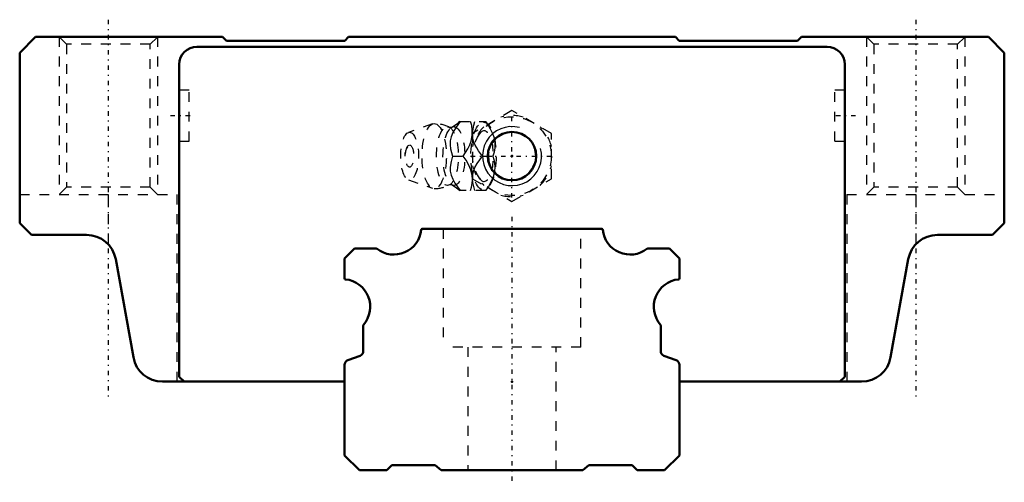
# Model space of a CAD drawing. Header units: millimetres. Extents: x -50 to 50, y -1 to 46.
import ezdxf

# ---------------------------------------------------------------- set-up
doc = ezdxf.new("R2010")
doc.units = ezdxf.units.MM
doc.linetypes.add('Center', pattern=[1.5, 0.45, -0.5, 0.05, -0.5])
doc.linetypes.add('Dashed', pattern=[2, 1, -1])
for name, color, linetype, lineweight in [('2d ConnectionPoints', 7, 'Continuous', 50), ('AM_0', 7, 'Continuous', 50), ('AM_5', 3, 'Continuous', 25), ('AM_7', 7, 'Center', 25), ('AM_9', 6, 'Dashed', 25)]:
    doc.layers.add(name, color=color, linetype=linetype, lineweight=lineweight)

# ---------------------------------------------------------------- blocks, each defined once
blk = doc.blocks.new('1_B_M6F_grease_nipple_joint1_SVR_0_in_SVR35LC1SS280LG200BM6F7250001_2')
at = {"layer": 'AM_5', "linetype": 'Dashed'}
blk.add_arc((0, 31.9), 2.39, 75, 15, dxfattribs=at)
at = {"layer": 'AM_7'}
for p, q in [((0, 27.7), (0, 36.1)), ((-4.2, 31.9), (4.2, 31.9))]:
    blk.add_line(p, q, dxfattribs=at)
at = {"layer": 'AM_9'}
for p, q in [((0, 36.52), (-4, 34.21)), ((4, 34.21), (0, 36.52)), ((-8.07, 35.17), (-10.52, 34.3)), ((-5.32, 35.4), (-2.67, 35.4)), ((-2.37, 35.05), (-2.67, 35.4)), ((-4, 34.21), (-4, 29.59)), ((4, 29.59), (4, 34.21)), ((-6.03, 31.9), (-4.96, 31.9)), ((-3, 31.9), (-1.93, 31.9)), ((-10.52, 29.5), (-8.07, 28.63)), ((-4, 29.59), (0, 27.28)), ((0, 27.28), (4, 29.59)), ((-2.67, 28.4), (-5.32, 28.4)), ((-2.67, 28.4), (-2.37, 28.75))]:
    blk.add_line(p, q, dxfattribs=at)
for points in [[(-5.27, 35.4), (-5.67, 34.85), (-6.01, 34.28), (-6.18, 33.87), (-6.27, 33.45), (-6.29, 33.05), (-6.24, 32.65), (-6.14, 32.27), (-6.03, 31.9)], [(-5.31, 35.4), (-5.42, 35.31), (-5.61, 35.15), (-5.84, 34.98), (-6.11, 34.82), (-6.13, 34.81)], [(-4.96, 31.9), (-4.71, 32.26), (-4.48, 32.63), (-4.28, 33.03), (-4.14, 33.43), (-4.03, 33.99), (-4.03, 34.56), (-4.09, 34.99), (-4.2, 35.4)], [(-4, 33.84), (-4, 33.85), (-4.02, 34.25), (-3.96, 34.65), (-3.87, 35.03), (-3.76, 35.4)], [(-2.69, 35.4), (-2.43, 35.04), (-2.21, 34.67), (-2.01, 34.27), (-1.86, 33.87), (-1.76, 33.31), (-1.75, 32.74), (-1.82, 32.31), (-1.93, 31.9)], [(-6.13, 34.81), (-6.13, 34.81), (-6.16, 34.8), (-6.21, 34.79), (-6.28, 34.79), (-6.33, 34.8), (-6.34, 34.81)], [(-3, 31.9), (-3.4, 32.45), (-3.58, 32.73), (-3.74, 33.02), (-3.91, 33.42), (-4, 33.84)], [(-6.03, 31.9), (-6.19, 31.35), (-6.28, 30.78), (-6.27, 30.37), (-6.19, 29.95), (-6.02, 29.55), (-5.8, 29.15), (-5.55, 28.77), (-5.27, 28.4)], [(-4.2, 28.4), (-4.1, 28.76), (-4.04, 29.13), (-4.01, 29.53), (-4.04, 29.93), (-4.17, 30.49), (-4.42, 31.06), (-4.67, 31.49), (-4.96, 31.9)], [(-4, 29.95), (-3.92, 30.35), (-3.76, 30.75), (-3.53, 31.15), (-3.28, 31.53), (-3, 31.9)], [(-1.93, 31.9), (-1.83, 31.54), (-1.77, 31.17), (-1.74, 30.77), (-1.77, 30.37), (-1.9, 29.81), (-2.15, 29.24), (-2.4, 28.81), (-2.69, 28.4)], [(-6.34, 28.99), (-6.31, 29), (-6.26, 29.01), (-6.19, 29.01), (-6.14, 29), (-6.13, 28.99)], [(-4.01, 29.53), (-4.01, 29.92), (-4, 29.95)], [(-3.76, 28.4), (-3.92, 28.95), (-3.98, 29.23), (-4.01, 29.52)], [(-6.13, 29), (-5.88, 28.84), (-5.65, 28.68), (-5.46, 28.53), (-5.31, 28.4)]]:
    blk.add_lwpolyline(points, dxfattribs=at)
blk.add_circle((0, 31.9), 4, dxfattribs=at)
for centre, radius, start, end in [((0, 31.9), 4.12, 73.8624, 106.1376), ((-7.9, 31.9), 3.3, 61.7605, 90), ((0, 31.9), 4.12, 133.8624, 166.1376), ((0, 31.9), 4.12, 13.8624, 46.1376), ((-9.07, 31.9), 1.82, 148.3697, 211.6303), ((0, 31.9), 4.12, 193.8624, 226.1376), ((0, 31.9), 4.12, 313.8624, 346.1376), ((-7.9, 31.9), 3.3, 270, 298.2395), ((0, 31.9), 4.12, 253.8624, 286.1376)]:
    blk.add_arc(centre, radius, start, end, dxfattribs=at)
for centre, major_axis in [((-7.9, 31.9), (0, 3.3)), ((-2.89, 31.9), (0, 3.44)), ((-10.4, 31.9), (0, 2.42)), ((-6.56, 31.9), (0, 2.97)), ((-5.9, 31.9), (0, 2.97)), ((-10.4, 31.9), (0, 1.12))]:
    blk.add_ellipse(centre, major_axis=major_axis, ratio=0.37461, dxfattribs=at)
blk.add_ellipse((-2.84, 31.9), major_axis=(0, -2.57), ratio=0.37461, start_param=5.78106, end_param=9.9269, dxfattribs=at)
blk = doc.blocks.new('2_SVR_35LC1SSB_M6F1_Slide_0_in_SVR35LC1SS280LG200BM6F7250001_2')
at = {"layer": 'AM_0'}
for p, q in [((-48.4, 44), (-50, 42.4)), ((-29.4, 44), (-48.4, 44)), ((-29.01, 43.6), (-29.4, 44)), ((-16.6, 44), (-16.99, 43.6)), ((16.6, 44), (-16.6, 44)), ((16.99, 43.6), (16.6, 44)), ((29.4, 44), (29.01, 43.6)), ((48.4, 44), (29.4, 44)), ((50, 42.4), (48.4, 44)), ((32, 43), (-32, 43)), ((-16.99, 43.6), (-29.01, 43.6)), ((29.01, 43.6), (16.99, 43.6)), ((-50, 42.4), (-50, 25.1)), ((50, 25.1), (50, 42.4)), ((-33.8, 41.2), (-33.8, 9.5)), ((33.8, 9.5), (33.8, 41.2)), ((-50, 25.1), (-48.8, 23.9)), ((48.8, 23.9), (50, 25.1)), ((-48.8, 23.9), (-43.2, 23.9)), ((43.2, 23.9), (48.8, 23.9)), ((-40.25, 21.43), (-38.45, 11.47)), ((38.45, 11.47), (40.25, 21.43)), ((-35.5, 9), (-17, 9)), ((-33.8, 9.5), (-33.3, 9)), ((17, 9), (35.5, 9)), ((33.3, 9), (33.8, 9.5))]:
    blk.add_line(p, q, dxfattribs=at)
blk.add_circle((0, 31.9), 2.46, dxfattribs=at)
for centre, radius, start, end in [((-32, 41.2), 1.8, 90, 180), ((32, 41.2), 1.8, 0, 90), ((-43.2, 20.9), 3, 10.2127, 90), ((43.2, 20.9), 3, 90, 169.7873), ((-35.5, 12), 3, 190.2127, 270), ((35.5, 12), 3, 270, 349.7873)]:
    blk.add_arc(centre, radius, start, end, dxfattribs=at)
at = {"layer": 'AM_5', "linetype": 'Dashed'}
for p, q in [((-46, 44), (-46, 28)), ((-36, 44), (-36, 28)), ((36, 44), (36, 28)), ((46, 44), (46, 28))]:
    blk.add_line(p, q, dxfattribs=at)
at = {"layer": 'AM_5'}
blk.add_arc((0, 31.9), 3, 75, 15, dxfattribs=at)
at = {"layer": 'AM_7'}
for p, q in [((-41, 45.75), (-41, 7.25)), ((41, 45.75), (41, 7.25)), ((-32.7, 36), (-34.9, 36)), ((34.9, 36), (32.7, 36))]:
    blk.add_line(p, q, dxfattribs=at)
at = {"layer": 'AM_9'}
for p, q in [((-46, 44), (-45.25, 43.25)), ((-36.75, 43.25), (-36, 44)), ((36, 44), (36.75, 43.25)), ((45.25, 43.25), (46, 44)), ((-45.25, 43.25), (-45.25, 28.75)), ((-36.75, 43.25), (-45.25, 43.25)), ((-36.75, 28.75), (-36.75, 43.25)), ((36.75, 43.25), (36.75, 28.75)), ((45.25, 43.25), (36.75, 43.25)), ((45.25, 28.75), (45.25, 43.25)), ((-32.8, 38.6), (-33.8, 38.6)), ((-32.8, 33.4), (-32.8, 38.6)), ((32.8, 33.4), (32.8, 38.6)), ((33.8, 38.6), (32.8, 38.6)), ((-33.8, 33.4), (-32.8, 33.4)), ((32.8, 33.4), (33.8, 33.4)), ((-50, 28), (-34, 28)), ((-45.25, 28.75), (-46, 28)), ((-36.75, 28.75), (-45.25, 28.75)), ((-41, 28), (-41, 22.94)), ((-36, 28), (-36.75, 28.75)), ((-34, 9), (-34, 28)), ((34, 28), (50, 28)), ((34, 28), (34, 9)), ((36.75, 28.75), (36, 28)), ((45.25, 28.75), (36.75, 28.75)), ((41, 28), (41, 22.94)), ((46, 28), (45.25, 28.75))]:
    blk.add_line(p, q, dxfattribs=at)
blk = doc.blocks.new('3_SVR_35LC28020_R_Track_0_in_SVR35LC1SS280LG200BM6F7250001_2')
at = {"layer": 'AM_0'}
for p, q in [((9.12, 24.5), (-9.12, 24.5)), ((-16, 22.5), (-17, 21.5)), ((-13.77, 22.5), (-16, 22.5)), ((16, 22.5), (13.77, 22.5)), ((17, 21.5), (16, 22.5)), ((-17, 21.5), (-17, 19.48)), ((17, 19.48), (17, 21.5)), ((-15.1, 14.71), (-15.1, 12.1)), ((15.1, 12.1), (15.1, 14.71)), ((-15.43, 11.63), (-16.67, 11.17)), ((16.67, 11.17), (15.43, 11.63)), ((-17, 10.7), (-17, 1.5)), ((17, 1.5), (17, 10.7)), ((-17, 1.5), (-15.5, 0)), ((15.5, 0), (17, 1.5)), ((-15.5, 0), (-12.7, 0)), ((-12.7, 0), (-12.21, 0.5)), ((-12.21, 0.5), (-7.82, 0.5)), ((-7.82, 0.5), (-7.2, 0)), ((-7.2, 0), (7.2, 0)), ((7.2, 0), (7.82, 0.5)), ((7.82, 0.5), (12.21, 0.5)), ((12.21, 0.5), (12.7, 0)), ((12.7, 0), (15.5, 0))]:
    blk.add_line(p, q, dxfattribs=at)
for centre, radius, start, end in [((-12, 24.7), 2.8, 232.4765, 354.0622), ((-9.12, 24.4), 0.1, 90, 174.0622), ((9.12, 24.4), 0.1, 5.9377, 90), ((12, 24.7), 2.8, 185.9378, 307.5235), ((-13.77, 22.4), 0.1, 52.4765, 90), ((13.77, 22.4), 0.1, 90, 127.5235), ((-16.9, 19.48), 0.1, 180, 264.0622), ((-17.2, 16.6), 2.8, 319.3428, 84.0622), ((17.2, 16.6), 2.8, 95.9378, 220.6572), ((16.9, 19.48), 0.1, 275.9377, 0), ((-15, 14.71), 0.1, 139.3427, 180), ((15, 14.71), 0.1, 0, 40.6572), ((-15.6, 12.1), 0.5, 290.3346, 0), ((15.6, 12.1), 0.5, 180, 249.6654), ((-16.5, 10.7), 0.5, 110.3346, 180), ((16.5, 10.7), 0.5, 0, 69.6654)]:
    blk.add_arc(centre, radius, start, end, dxfattribs=at)
at = {"layer": 'AM_7'}
blk.add_line((0, 25.73), (0, -1.23), dxfattribs=at)
at = {"layer": 'AM_9'}
for p, q in [((-7, 24.5), (-7, 12.5)), ((7, 12.5), (7, 24.5)), ((7, 12.5), (-7, 12.5)), ((-4.5, 12.5), (-4.5, 0)), ((4.5, 0), (4.5, 12.5))]:
    blk.add_line(p, q, dxfattribs=at)

msp = doc.modelspace()

# ---------------------------------------------------------------- linework, layer by layer
at = {"layer": '2d ConnectionPoints'}
for p in [(0, 31.9), (0, 31.9), (0, 9), (0, 9), (0, 0), (0, 0)]:
    msp.add_point(p, dxfattribs=at)

# ---------------------------------------------------------------- block references
for name in ['2_SVR_35LC1SSB_M6F1_Slide_0_in_SVR35LC1SS280LG200BM6F7250001_2', '1_B_M6F_grease_nipple_joint1_SVR_0_in_SVR35LC1SS280LG200BM6F7250001_2', '3_SVR_35LC28020_R_Track_0_in_SVR35LC1SS280LG200BM6F7250001_2']:
    msp.add_blockref(name, (0, 0))

doc.saveas('drawing.dxf')
